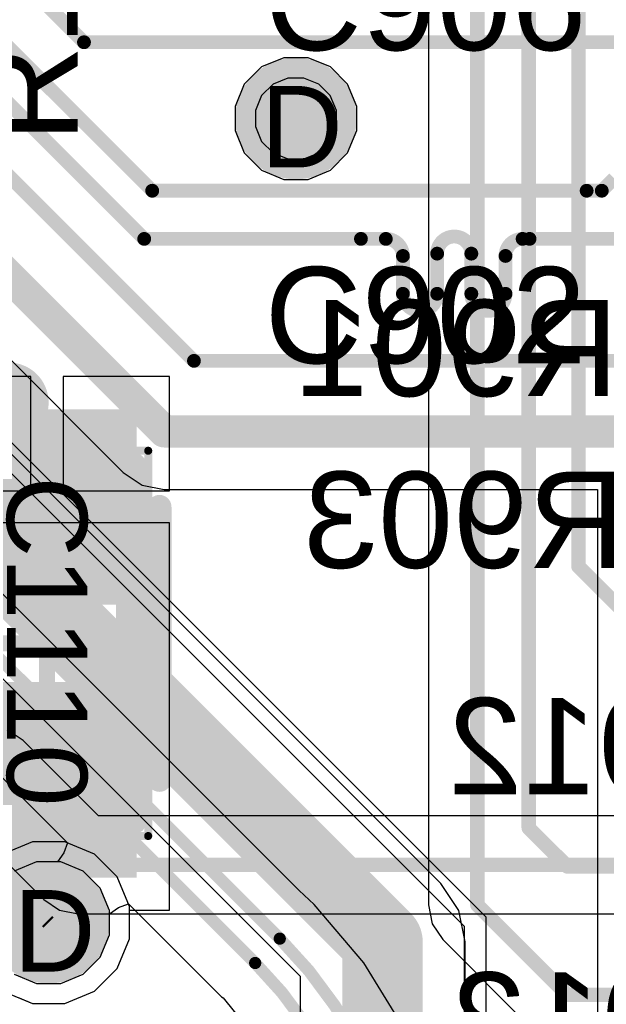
# Model space of a CAD drawing. Header units: inches. Extents: x -6 to 11.2, y -2.2 to 8.3.
# Tile 199 of 256: x 2.783 to 2.926, y 0.461 to 0.702. Entities that reach past the tile are written whole.
import ezdxf

# ---------------------------------------------------------------- set-up
doc = ezdxf.new("R2010")
doc.units = ezdxf.units.IN
doc.header["$MEASUREMENT"] = 0
for name, color, linetype in [('Board Layer Stack Bottom Overlay', 54, 'Continuous'), ('Drill Drawing', 1, 'Continuous'), ('Layer  6- Inner', 156, 'Continuous'), ('Layer 1- Top', 1, 'Continuous'), ('Layer 2- GND', 16, 'Continuous'), ('Layer 3- Inner', 16, 'Continuous'), ('Layer 4- Inner', 76, 'Continuous'), ('Layer 5- Inner', 90, 'Continuous'), ('Layer 7- PWR', 76, 'Continuous'), ('Layer 8- Bottom', 5, 'Continuous'), ('Top Comp Body -Top13)-Comp Body -Bot14)', 56, 'Continuous'), ('Top Comp Outline -Top11)-Comp Outline -Bot12)', 56, 'Continuous'), ('Top Courtyard -Top15)-Courtyard -Bot16)', 56, 'Continuous'), ('Top Overlay', 2, 'Continuous'), ('Top Paste', 8, 'Continuous'), ('Top Solder', 216, 'Continuous'), ('Via Holes', 16, 'Continuous')]:
    doc.layers.add(name, color=color, linetype=linetype)
doc.styles.add('Arial', font='txt', dxfattribs={"height": 0.2})

# ---------------------------------------------------------------- blocks, each defined once
blk = doc.blocks.new('L15003_CAP_M_____366')
at = {"layer": 'Layer 1- Top'}
for points in [[(-0.05546, 0.02), (-0.01146, 0.02), (-0.01146, -0.02), (-0.05546, -0.02)], [(0.01146, 0.02), (0.05546, 0.02), (0.05546, -0.02), (0.01146, -0.02)]]:
    blk.add_hatch(color=7, dxfattribs=at).paths.add_polyline_path(points)
at = {"layer": 'Top Paste'}
for points in [[(-0.05546, 0.02), (-0.01146, 0.02), (-0.01146, -0.02), (-0.05546, -0.02)], [(0.01146, 0.02), (0.05546, 0.02), (0.05546, -0.02), (0.01146, -0.02)]]:
    blk.add_hatch(color=8, dxfattribs=at).paths.add_polyline_path(points)
at = {"layer": 'Top Solder'}
for points in [[(-0.05743, 0.02197), (-0.0095, 0.02197), (-0.0095, -0.02197), (-0.05743, -0.02197)], [(0.0095, 0.02197), (0.05743, 0.02197), (0.05743, -0.02197), (0.0095, -0.02197)]]:
    blk.add_hatch(color=216, dxfattribs=at).paths.add_polyline_path(points)
at = {"layer": 'Top Comp Body -Top13)-Comp Body -Bot14)'}
for points in [[(-0.03445, -0.0189, 0.00394, 0.00394, 0), (-0.03445, 0.01889, 0.00394, 0.00394, 0)], [(0.03445, 0.01889, 0.00394, 0.00394, 0), (-0.03445, 0.01889, 0.00394, 0.00394, 0)], [(0.03445, -0.0189, 0.00394, 0.00394, 0), (0.03445, 0.01889, 0.00394, 0.00394, 0)], [(0.03445, -0.0189, 0.00394, 0.00394, 0), (-0.03445, -0.0189, 0.00394, 0.00394, 0)]]:
    blk.add_lwpolyline(points, format="xyseb", dxfattribs=at)
for points in [[(-0.03544, 0.01889, 0.00197, 0.00197, 1), (-0.03347, 0.01889, 0.00197, 0.00197, 1)], [(-0.03544, 0.01889, 0.00197, 0.00197, 1), (-0.03347, 0.01889, 0.00197, 0.00197, 1)], [(0.03346, 0.01889, 0.00197, 0.00197, 1), (0.03543, 0.01889, 0.00197, 0.00197, 1)], [(0.03346, 0.01889, 0.00197, 0.00197, 1), (0.03543, 0.01889, 0.00197, 0.00197, 1)], [(-0.03544, -0.0189, 0.00197, 0.00197, 1), (-0.03347, -0.0189, 0.00197, 0.00197, 1)], [(-0.03544, -0.0189, 0.00197, 0.00197, 1), (-0.03347, -0.0189, 0.00197, 0.00197, 1)], [(0.03346, -0.0189, 0.00197, 0.00197, 1), (0.03543, -0.0189, 0.00197, 0.00197, 1)], [(0.03346, -0.0189, 0.00197, 0.00197, 1), (0.03543, -0.0189, 0.00197, 0.00197, 1)]]:
    blk.add_lwpolyline(points, format="xyseb", close=True, dxfattribs=at)
at = {"layer": 'Top Comp Outline -Top11)-Comp Outline -Bot12)'}
for points in [[(0.04449, 0.02205, 0.00394, 0.00394, 0), (-0.04449, 0.02205, 0.00394, 0.00394, 0)], [(-0.04449, -0.02205, 0.00394, 0.00394, 0), (-0.04449, 0.02205, 0.00394, 0.00394, 0)], [(0.04449, -0.02205, 0.00394, 0.00394, 0), (0.04449, 0.02205, 0.00394, 0.00394, 0)], [(0.04449, -0.02205, 0.00394, 0.00394, 0), (-0.04449, -0.02205, 0.00394, 0.00394, 0)]]:
    blk.add_lwpolyline(points, format="xyseb", dxfattribs=at)
for points in [[(-0.04547, 0.02205, 0.00197, 0.00197, 1), (-0.0435, 0.02205, 0.00197, 0.00197, 1)], [(-0.04547, 0.02205, 0.00197, 0.00197, 1), (-0.0435, 0.02205, 0.00197, 0.00197, 1)], [(0.0435, 0.02205, 0.00197, 0.00197, 1), (0.04547, 0.02205, 0.00197, 0.00197, 1)], [(0.0435, 0.02205, 0.00197, 0.00197, 1), (0.04547, 0.02205, 0.00197, 0.00197, 1)], [(-0.04547, -0.02205, 0.00197, 0.00197, 1), (-0.0435, -0.02205, 0.00197, 0.00197, 1)], [(-0.04547, -0.02205, 0.00197, 0.00197, 1), (-0.0435, -0.02205, 0.00197, 0.00197, 1)], [(0.0435, -0.02205, 0.00197, 0.00197, 1), (0.04547, -0.02205, 0.00197, 0.00197, 1)], [(0.0435, -0.02205, 0.00197, 0.00197, 1), (0.04547, -0.02205, 0.00197, 0.00197, 1)]]:
    blk.add_lwpolyline(points, format="xyseb", close=True, dxfattribs=at)
at = {"layer": 'Top Courtyard -Top15)-Courtyard -Bot16)'}
for points in [[(0.04724, 0.0248, 0.00197, 0.00197, 0), (-0.04724, 0.0248, 0.00197, 0.00197, 0)], [(-0.04724, -0.0248, 0.00197, 0.00197, 0), (-0.04724, 0.0248, 0.00197, 0.00197, 0)], [(0.04724, -0.0248, 0.00197, 0.00197, 0), (0.04724, 0.0248, 0.00197, 0.00197, 0)], [(0, -0.0189, 0.00394, 0.00394, 0), (0, 0.0189, 0.00394, 0.00394, 0)], [(0.0189, 0, 0.00394, 0.00394, 0), (-0.0189, 0, 0.00394, 0.00394, 0)], [(0.04724, -0.0248, 0.00197, 0.00197, 0), (-0.04724, -0.0248, 0.00197, 0.00197, 0)]]:
    blk.add_lwpolyline(points, format="xyseb", dxfattribs=at)
for points in [[(-0.04774, 0.0248, 0.000984, 0.000984, 1), (-0.04675, 0.0248, 0.000984, 0.000984, 1)], [(-0.04774, 0.0248, 0.000984, 0.000984, 1), (-0.04675, 0.0248, 0.000984, 0.000984, 1)], [(0.04675, 0.0248, 0.000984, 0.000984, 1), (0.04774, 0.0248, 0.000984, 0.000984, 1)], [(0.04675, 0.0248, 0.000984, 0.000984, 1), (0.04774, 0.0248, 0.000984, 0.000984, 1)], [(-0.00098, 0.0189, 0.00197, 0.00197, 1), (0.00098, 0.0189, 0.00197, 0.00197, 1)], [(-0.01988, 0, 0.00197, 0.00197, 1), (-0.01791, 0, 0.00197, 0.00197, 1)], [(0.01791, 0, 0.00197, 0.00197, 1), (0.01988, 0, 0.00197, 0.00197, 1)], [(-0.00098, -0.0189, 0.00197, 0.00197, 1), (0.00098, -0.0189, 0.00197, 0.00197, 1)], [(-0.04774, -0.0248, 0.000984, 0.000984, 1), (-0.04675, -0.0248, 0.000984, 0.000984, 1)], [(-0.04774, -0.0248, 0.000984, 0.000984, 1), (-0.04675, -0.0248, 0.000984, 0.000984, 1)], [(0.04675, -0.0248, 0.000984, 0.000984, 1), (0.04774, -0.0248, 0.000984, 0.000984, 1)], [(0.04675, -0.0248, 0.000984, 0.000984, 1), (0.04774, -0.0248, 0.000984, 0.000984, 1)]]:
    blk.add_lwpolyline(points, format="xyseb", close=True, dxfattribs=at)
at = {"layer": 'Top Overlay'}
for points in [[(0.03346, 0.02756, 0.00591, 0.00591, 0), (-0.03346, 0.02756, 0.00591, 0.00591, 0)], [(0.03346, -0.02756, 0.00591, 0.00591, 0), (-0.03346, -0.02756, 0.00591, 0.00591, 0)]]:
    blk.add_lwpolyline(points, format="xyseb", dxfattribs=at)
for points in [[(-0.03494, 0.02756, 0.00295, 0.00295, 1), (-0.03199, 0.02756, 0.00295, 0.00295, 1)], [(0.03199, 0.02756, 0.00295, 0.00295, 1), (0.03494, 0.02756, 0.00295, 0.00295, 1)], [(-0.03494, -0.02756, 0.00295, 0.00295, 1), (-0.03199, -0.02756, 0.00295, 0.00295, 1)], [(0.03199, -0.02756, 0.00295, 0.00295, 1), (0.03494, -0.02756, 0.00295, 0.00295, 1)]]:
    blk.add_lwpolyline(points, format="xyseb", close=True, dxfattribs=at)
at = {"layer": 'Top Comp Outline -Top11)-Comp Outline -Bot12)', "style": 'Arial'}
blk.add_text('C1110', height=0.019685, dxfattribs=at).set_placement((-0.041, -0.00984))

msp = doc.modelspace()

# ---------------------------------------------------------------- hatches: boundary and pattern name
at = {"layer": 'Layer  6- Inner'}
h = msp.add_hatch(color=7, dxfattribs=at)
edge = h.paths.add_edge_path()
edge.add_arc((2.78976, 0.48071), 0.00984, 0, 360)
at = {"layer": 'Layer 1- Top'}
h = msp.add_hatch(color=7, dxfattribs=at)
edge = h.paths.add_edge_path()
edge.add_arc((2.85039, 0.67795), 0.00984, 0, 360)
h = msp.add_hatch(color=7, dxfattribs=at)
edge = h.paths.add_edge_path()
edge.add_arc((2.78976, 0.48071), 0.00984, 0, 360)
at = {"layer": 'Layer 2- GND'}
h = msp.add_hatch(color=7, dxfattribs=at)
edge = h.paths.add_edge_path()
edge.add_arc((2.78976, 0.48071), 0.01492, 0, 360)
at = {"layer": 'Layer 5- Inner'}
h = msp.add_hatch(color=7, dxfattribs=at)
edge = h.paths.add_edge_path()
edge.add_arc((2.85039, 0.67795), 0.00984, 0, 360)
at = {"layer": 'Layer 7- PWR'}
h = msp.add_hatch(color=7, dxfattribs=at)
edge = h.paths.add_edge_path()
edge.add_arc((2.85039, 0.67795), 0.01492, 0, 360)
at = {"layer": 'Layer 8- Bottom'}
h = msp.add_hatch(color=7, dxfattribs=at)
edge = h.paths.add_edge_path()
edge.add_arc((2.85039, 0.67795), 0.00984, 0, 360)
h = msp.add_hatch(color=7, dxfattribs=at)
edge = h.paths.add_edge_path()
edge.add_arc((2.78976, 0.48071), 0.00984, 0, 360)
at = {"layer": 'Via Holes'}
h = msp.add_hatch(color=7, dxfattribs=at)
edge = h.paths.add_edge_path()
edge.add_arc((2.85039, 0.67795), 0.00492, 0, 360)
h = msp.add_hatch(color=7, dxfattribs=at)
edge = h.paths.add_edge_path()
edge.add_arc((2.78976, 0.48071), 0.00492, 0, 360)

# ---------------------------------------------------------------- linework, layer by layer
at = {"layer": 'Layer  6- Inner'}
for p, q in [((2.84743, 0.69287), (2.84194, 0.6906)), ((2.85336, 0.69287), (2.84743, 0.69287)), ((2.85885, 0.6906), (2.85336, 0.69287)), ((2.84194, 0.6906), (2.83774, 0.68641)), ((2.86304, 0.68641), (2.85885, 0.6906)), ((2.83774, 0.68641), (2.83547, 0.68092)), ((2.86531, 0.68092), (2.86304, 0.68641)), ((2.83547, 0.68092), (2.83547, 0.67498)), ((2.86531, 0.67498), (2.86531, 0.68092)), ((2.83547, 0.67498), (2.83774, 0.6695)), ((2.86304, 0.6695), (2.86531, 0.67498)), ((2.83774, 0.6695), (2.84194, 0.6653)), ((2.85885, 0.6653), (2.86304, 0.6695)), ((2.84194, 0.6653), (2.84743, 0.66303)), ((2.85336, 0.66303), (2.85885, 0.6653)), ((2.84743, 0.66303), (2.85336, 0.66303)), ((2.78347, 0.52542), (2.77957, 0.52802)), ((2.802, 0.50688), (2.78347, 0.52542)), ((2.77001, 0.50493), (2.78854, 0.4864)), ((3.0154, 0.50688), (2.802, 0.50688)), ((2.78854, 0.4864), (2.79243, 0.48379)), ((2.79243, 0.48379), (2.79703, 0.48288)), ((2.79703, 0.48288), (3.01606, 0.48288))]:
    msp.add_line(p, q, dxfattribs=at)
for points in [[(2.77498, 0.51693, 0.00354, 0.00354, 0), (2.79703, 0.49488, 0.00354, 0.00354, 0)], [(2.79703, 0.49488, 0.00354, 0.00354, 0), (3.04567, 0.49488, 0.00354, 0.00354, 0)]]:
    msp.add_lwpolyline(points, format="xyseb", dxfattribs=at)
msp.add_lwpolyline([(2.79614, 0.49488, 0.00177, 0.00177, 1), (2.79791, 0.49488, 0.00177, 0.00177, 1)], format="xyseb", close=True, dxfattribs=at)
msp.add_lwpolyline([(2.79614, 0.49488, 0.00177, 0.00177, 1), (2.79791, 0.49488, 0.00177, 0.00177, 1)], format="xyseb", close=True, dxfattribs=at)
at = {"layer": 'Layer 1- Top'}
for p, q in [((2.88287, 0.88859), (2.88287, 0.48505)), ((2.78543, 0.61468), (2.75937, 0.61468)), ((2.78543, 0.58661), (2.78543, 0.61468)), ((2.81937, 0.61468), (2.79331, 0.61468)), ((2.79331, 0.61468), (2.79331, 0.58661)), ((2.81937, 0.58661), (2.81937, 0.61468)), ((2.75937, 0.58661), (2.78543, 0.58661)), ((2.79331, 0.58661), (2.81937, 0.58661)), ((2.78937, 0.57874), (2.75937, 0.57874)), ((2.81937, 0.57874), (2.78937, 0.57874)), ((2.81937, 0.55956), (2.81937, 0.57874)), ((2.81937, 0.54775), (2.81937, 0.55956)), ((2.81937, 0.53887), (2.81937, 0.54775)), ((2.81937, 0.48375), (2.81937, 0.53887)), ((2.80961, 0.47676), (2.80961, 0.48375)), ((2.80961, 0.48375), (2.81937, 0.48375)), ((2.88287, 0.48505), (2.88379, 0.48045)), ((2.88379, 0.48045), (2.88639, 0.47656)), ((2.80659, 0.46947), (2.80961, 0.47676)), ((2.88639, 0.47656), (2.90844, 0.45451)), ((2.801, 0.46389), (2.80659, 0.46947)), ((2.79371, 0.46087), (2.801, 0.46389)), ((2.78251, 0.46224), (2.78582, 0.46087)), ((2.78582, 0.46087), (2.79371, 0.46087))]:
    msp.add_line(p, q, dxfattribs=at)
for points in [[(2.90747, 0.50394, 0.00354, 0.00354, 0), (2.90747, 1.0067, 0.00354, 0.00354, 0)], [(2.91968, 0.56806, 0.00354, 0.00354, 0), (2.91968, 1.00463, 0.00354, 0.00354, 0)], [(2.89488, 0.48505, 0.00354, 0.00354, 0), (2.89488, 0.88859, 0.00354, 0.00354, 0)], [(2.78937, 0.58068, 0.00787, 0.00787, 0), (2.78937, 0.58268, 0.00787, 0.00787, 0)], [(2.91968, 0.56806, 0.00354, 0.00354, 0), (2.96136, 0.52638, 0.00354, 0.00354, 0)], [(2.78937, 0.4811, 0.01969, 0.01969, 0), (2.78937, 0.51575, 0.01969, 0.01969, 0)], [(2.72914, 0.51575, 0.01181, 0.01181, 0), (2.78937, 0.51575, 0.01181, 0.01181, 0)], [(2.90747, 0.50394, 0.00354, 0.00354, 0), (2.91692, 0.4945, 0.00354, 0.00354, 0)], [(2.91692, 0.4945, 0.00354, 0.00354, 0), (2.94409, 0.4945, 0.00354, 0.00354, 0)], [(2.89488, 0.48505, 0.00354, 0.00354, 0), (2.91692, 0.463, 0.00354, 0.00354, 0)], [(2.78937, 0.4811, 0.00354, 0.00354, 0), (2.78976, 0.48071, 0.00354, 0.00354, 0)], [(2.91692, 0.463, 0.00354, 0.00354, 0), (2.9244, 0.463, 0.00354, 0.00354, 0)], [(2.9244, 0.463, 0.00354, 0.00354, 0), (2.93472, 0.463, 0.00354, 0.00354, 0)]]:
    msp.add_lwpolyline(points, format="xyseb", dxfattribs=at)
for points in [[(2.7874, 0.58268, 0.00394, 0.00394, 1), (2.79134, 0.58268, 0.00394, 0.00394, 1)], [(2.7874, 0.58068, 0.00394, 0.00394, 1), (2.79134, 0.58068, 0.00394, 0.00394, 1)], [(2.91879, 0.56806, 0.00177, 0.00177, 1), (2.92056, 0.56806, 0.00177, 0.00177, 1)], [(2.91879, 0.56806, 0.00177, 0.00177, 1), (2.92056, 0.56806, 0.00177, 0.00177, 1)], [(2.78445, 0.51575, 0.00984, 0.00984, 1), (2.79429, 0.51575, 0.00984, 0.00984, 1)], [(2.78642, 0.51575, 0.00591, 0.00591, 1), (2.79232, 0.51575, 0.00591, 0.00591, 1)], [(2.90659, 0.50394, 0.00177, 0.00177, 1), (2.90836, 0.50394, 0.00177, 0.00177, 1)], [(2.90659, 0.50394, 0.00177, 0.00177, 1), (2.90836, 0.50394, 0.00177, 0.00177, 1)], [(2.91604, 0.4945, 0.00177, 0.00177, 1), (2.91781, 0.4945, 0.00177, 0.00177, 1)], [(2.91604, 0.4945, 0.00177, 0.00177, 1), (2.91781, 0.4945, 0.00177, 0.00177, 1)], [(2.78445, 0.4811, 0.00984, 0.00984, 1), (2.79429, 0.4811, 0.00984, 0.00984, 1)], [(2.89399, 0.48505, 0.00177, 0.00177, 1), (2.89576, 0.48505, 0.00177, 0.00177, 1)], [(2.89399, 0.48505, 0.00177, 0.00177, 1), (2.89576, 0.48505, 0.00177, 0.00177, 1)], [(2.78848, 0.4811, 0.00177, 0.00177, 1), (2.79026, 0.4811, 0.00177, 0.00177, 1)], [(2.78888, 0.48071, 0.00177, 0.00177, 1), (2.79065, 0.48071, 0.00177, 0.00177, 1)], [(2.91604, 0.463, 0.00177, 0.00177, 1), (2.91781, 0.463, 0.00177, 0.00177, 1)], [(2.91604, 0.463, 0.00177, 0.00177, 1), (2.91781, 0.463, 0.00177, 0.00177, 1)], [(2.92352, 0.463, 0.00177, 0.00177, 1), (2.92529, 0.463, 0.00177, 0.00177, 1)], [(2.92352, 0.463, 0.00177, 0.00177, 1), (2.92529, 0.463, 0.00177, 0.00177, 1)]]:
    msp.add_lwpolyline(points, format="xyseb", close=True, dxfattribs=at)
at = {"layer": 'Layer 3- Inner'}
for p, q in [((2.72931, 0.66988), (2.80806, 0.59114)), ((2.85119, 0.48862), (2.71789, 0.62191)), ((2.69881, 0.59581), (2.79438, 0.50025)), ((2.80806, 0.59114), (2.81267, 0.58806)), ((2.81267, 0.58806), (2.8181, 0.58698)), ((2.8181, 0.58698), (2.92437, 0.58698)), ((2.92437, 0.58698), (2.92437, 0.29469)), ((2.79438, 0.50025), (2.79352, 0.49783)), ((2.79352, 0.49783), (2.79192, 0.49563)), ((2.7868, 0.49563), (2.78131, 0.49336)), ((2.79192, 0.49563), (2.7868, 0.49563)), ((2.85483, 0.48518), (2.85119, 0.48862)), ((2.80469, 0.48287), (2.80689, 0.48446)), ((2.80689, 0.48446), (2.8093, 0.48532)), ((2.8093, 0.48532), (2.83211, 0.46252)), ((2.86708, 0.47083), (2.85483, 0.48518)), ((2.85483, 0.48518), (2.85483, 0.48518)), ((2.80469, 0.47774), (2.80469, 0.48287)), ((2.80241, 0.47226), (2.80469, 0.47774)), ((2.79822, 0.46806), (2.80241, 0.47226)), ((2.87695, 0.45474), (2.86708, 0.47083)), ((2.78131, 0.46806), (2.7868, 0.46579)), ((2.79273, 0.46579), (2.79822, 0.46806)), ((2.7868, 0.46579), (2.79273, 0.46579)), ((2.83211, 0.46252), (2.83254, 0.46223)), ((2.83254, 0.46223), (2.84321, 0.44922))]:
    msp.add_line(p, q, dxfattribs=at)
for points in [[(2.76692, 0.72816, 0.00339, 0.00339, 0), (2.79842, 0.69666, 0.00339, 0.00339, 0)], [(2.75806, 0.71733, 0.00339, 0.00339, 0), (2.81515, 0.66024, 0.00339, 0.00339, 0)], [(2.74822, 0.71339, 0.00339, 0.00339, 0), (2.81318, 0.64843, 0.00339, 0.00339, 0)], [(2.7374, 0.7065, 0.00339, 0.00339, 0), (2.82539, 0.61851, 0.00339, 0.00339, 0)], [(2.72066, 0.69863, 0.00787, 0.00787, 0), (2.8181, 0.60119, 0.00787, 0.00787, 0)], [(2.79842, 0.69666, 0.00339, 0.00339, 0), (2.9431, 0.69666, 0.00339, 0.00339, 0)], [(2.92539, 0.66024, 0.00339, 0.00339, 0), (2.92843, 0.66328, 0.00339, 0.00339, 0)], [(2.81515, 0.66024, 0.00339, 0.00339, 0), (2.92167, 0.66024, 0.00339, 0.00339, 0)], [(2.92167, 0.66024, 0.00339, 0.00339, 0), (2.92539, 0.66024, 0.00339, 0.00339, 0)], [(2.81318, 0.64843, 0.00339, 0.00339, 0), (2.86633, 0.64843, 0.00339, 0.00339, 0)], [(2.86633, 0.64843, 0.00339, 0.00339, 0), (2.87243, 0.64843, 0.00339, 0.00339, 0)], [(2.87243, 0.64843, 0.00339, 0.00339, -0.414214), (2.87663, 0.64424, 0.00339, 0.00339, 0)], [(2.88501, 0.64481, 0.00339, 0.00339, -1), (2.8934, 0.64481, 0.00339, 0.00339, 0)], [(2.90178, 0.64424, 0.00339, 0.00339, -0.414214), (2.90598, 0.64843, 0.00339, 0.00339, 0)], [(2.90598, 0.64843, 0.00339, 0.00339, 0), (2.90767, 0.64843, 0.00339, 0.00339, 0)], [(2.90767, 0.64843, 0.00339, 0.00339, 0), (2.94291, 0.64843, 0.00339, 0.00339, 0)], [(2.87663, 0.63496, 0.00339, 0.00339, 0), (2.87663, 0.64424, 0.00339, 0.00339, 0)], [(2.88501, 0.63496, 0.00339, 0.00339, 0), (2.88501, 0.64481, 0.00339, 0.00339, 0)], [(2.8934, 0.63496, 0.00339, 0.00339, 0), (2.8934, 0.64481, 0.00339, 0.00339, 0)], [(2.90178, 0.63496, 0.00339, 0.00339, 0), (2.90178, 0.64424, 0.00339, 0.00339, 0)], [(2.88501, 0.63496, 0.00339, 0.00339, -1), (2.87663, 0.63496, 0.00339, 0.00339, 0)], [(2.90178, 0.63496, 0.00339, 0.00339, -1), (2.8934, 0.63496, 0.00339, 0.00339, 0)], [(2.82539, 0.61851, 0.00339, 0.00339, 0), (2.93297, 0.61851, 0.00339, 0.00339, 0)], [(2.7096, 0.61362, 0.00299, 0.00299, 0), (2.84643, 0.47679, 0.00299, 0.00299, 0)], [(2.70357, 0.60764, 0.00299, 0.00299, 0), (2.8404, 0.47081, 0.00299, 0.00299, 0)], [(2.8181, 0.60119, 0.00787, 0.00787, 0), (2.93884, 0.60119, 0.00787, 0.00787, 0)], [(2.84643, 0.47679, 0.00299, 0.00299, -0.198912), (2.87819, 0.40013, 0.00299, 0.00299, 0)], [(2.8404, 0.47081, 0.00299, 0.00299, -0.198912), (2.86969, 0.4001, 0.00299, 0.00299, 0)]]:
    msp.add_lwpolyline(points, format="xyseb", dxfattribs=at)
for points in [[(2.79757, 0.69666, 0.00169, 0.00169, 1), (2.79927, 0.69666, 0.00169, 0.00169, 1)], [(2.79757, 0.69666, 0.00169, 0.00169, 1), (2.79927, 0.69666, 0.00169, 0.00169, 1)], [(2.8143, 0.66024, 0.00169, 0.00169, 1), (2.816, 0.66024, 0.00169, 0.00169, 1)], [(2.8143, 0.66024, 0.00169, 0.00169, 1), (2.816, 0.66024, 0.00169, 0.00169, 1)], [(2.92083, 0.66024, 0.00169, 0.00169, 1), (2.92252, 0.66024, 0.00169, 0.00169, 1)], [(2.92083, 0.66024, 0.00169, 0.00169, 1), (2.92252, 0.66024, 0.00169, 0.00169, 1)], [(2.92454, 0.66024, 0.00169, 0.00169, 1), (2.92623, 0.66024, 0.00169, 0.00169, 1)], [(2.92454, 0.66024, 0.00169, 0.00169, 1), (2.92623, 0.66024, 0.00169, 0.00169, 1)], [(2.81234, 0.64843, 0.00169, 0.00169, 1), (2.81403, 0.64843, 0.00169, 0.00169, 1)], [(2.81234, 0.64843, 0.00169, 0.00169, 1), (2.81403, 0.64843, 0.00169, 0.00169, 1)], [(2.86549, 0.64843, 0.00169, 0.00169, 1), (2.86718, 0.64843, 0.00169, 0.00169, 1)], [(2.86549, 0.64843, 0.00169, 0.00169, 1), (2.86718, 0.64843, 0.00169, 0.00169, 1)], [(2.87159, 0.64843, 0.00169, 0.00169, 1), (2.87328, 0.64843, 0.00169, 0.00169, 1)], [(2.87159, 0.64843, 0.00169, 0.00169, 1), (2.87328, 0.64843, 0.00169, 0.00169, 1)], [(2.90513, 0.64843, 0.00169, 0.00169, 1), (2.90682, 0.64843, 0.00169, 0.00169, 1)], [(2.90513, 0.64843, 0.00169, 0.00169, 1), (2.90682, 0.64843, 0.00169, 0.00169, 1)], [(2.90682, 0.64843, 0.00169, 0.00169, 1), (2.90852, 0.64843, 0.00169, 0.00169, 1)], [(2.90682, 0.64843, 0.00169, 0.00169, 1), (2.90852, 0.64843, 0.00169, 0.00169, 1)], [(2.87578, 0.64424, 0.00169, 0.00169, 1), (2.87747, 0.64424, 0.00169, 0.00169, 1)], [(2.87578, 0.64424, 0.00169, 0.00169, 1), (2.87747, 0.64424, 0.00169, 0.00169, 1)], [(2.88417, 0.64481, 0.00169, 0.00169, 1), (2.88586, 0.64481, 0.00169, 0.00169, 1)], [(2.88417, 0.64481, 0.00169, 0.00169, 1), (2.88586, 0.64481, 0.00169, 0.00169, 1)], [(2.89255, 0.64481, 0.00169, 0.00169, 1), (2.89425, 0.64481, 0.00169, 0.00169, 1)], [(2.89255, 0.64481, 0.00169, 0.00169, 1), (2.89425, 0.64481, 0.00169, 0.00169, 1)], [(2.90094, 0.64424, 0.00169, 0.00169, 1), (2.90263, 0.64424, 0.00169, 0.00169, 1)], [(2.90094, 0.64424, 0.00169, 0.00169, 1), (2.90263, 0.64424, 0.00169, 0.00169, 1)], [(2.87578, 0.63496, 0.00169, 0.00169, 1), (2.87747, 0.63496, 0.00169, 0.00169, 1)], [(2.87578, 0.63496, 0.00169, 0.00169, 1), (2.87747, 0.63496, 0.00169, 0.00169, 1)], [(2.88417, 0.63496, 0.00169, 0.00169, 1), (2.88586, 0.63496, 0.00169, 0.00169, 1)], [(2.88417, 0.63496, 0.00169, 0.00169, 1), (2.88586, 0.63496, 0.00169, 0.00169, 1)], [(2.89255, 0.63496, 0.00169, 0.00169, 1), (2.89425, 0.63496, 0.00169, 0.00169, 1)], [(2.89255, 0.63496, 0.00169, 0.00169, 1), (2.89425, 0.63496, 0.00169, 0.00169, 1)], [(2.90094, 0.63496, 0.00169, 0.00169, 1), (2.90263, 0.63496, 0.00169, 0.00169, 1)], [(2.90094, 0.63496, 0.00169, 0.00169, 1), (2.90263, 0.63496, 0.00169, 0.00169, 1)], [(2.82454, 0.61851, 0.00169, 0.00169, 1), (2.82623, 0.61851, 0.00169, 0.00169, 1)], [(2.82454, 0.61851, 0.00169, 0.00169, 1), (2.82623, 0.61851, 0.00169, 0.00169, 1)], [(2.81614, 0.60119, 0.00394, 0.00394, 1), (2.82007, 0.60119, 0.00394, 0.00394, 1)], [(2.81614, 0.60119, 0.00394, 0.00394, 1), (2.82007, 0.60119, 0.00394, 0.00394, 1)], [(2.84569, 0.47679, 0.0015, 0.0015, 1), (2.84718, 0.47679, 0.0015, 0.0015, 1)], [(2.84569, 0.47679, 0.0015, 0.0015, 1), (2.84718, 0.47679, 0.0015, 0.0015, 1)], [(2.83965, 0.47081, 0.0015, 0.0015, 1), (2.84114, 0.47081, 0.0015, 0.0015, 1)], [(2.83965, 0.47081, 0.0015, 0.0015, 1), (2.84114, 0.47081, 0.0015, 0.0015, 1)]]:
    msp.add_lwpolyline(points, format="xyseb", close=True, dxfattribs=at)
at = {"layer": 'Layer 4- Inner'}
for p, q in [((2.84477, 0.68636), (2.84198, 0.68357)), ((2.84842, 0.68787), (2.84477, 0.68636)), ((2.85237, 0.68787), (2.84842, 0.68787)), ((2.85601, 0.68636), (2.85237, 0.68787)), ((2.8588, 0.68357), (2.85601, 0.68636)), ((2.84198, 0.68357), (2.84047, 0.67993)), ((2.86031, 0.67993), (2.8588, 0.68357)), ((2.84047, 0.67993), (2.84047, 0.67598)), ((2.86031, 0.67598), (2.86031, 0.67993)), ((2.84047, 0.67598), (2.84198, 0.67233)), ((2.8588, 0.67233), (2.86031, 0.67598)), ((2.84198, 0.67233), (2.84477, 0.66954)), ((2.85601, 0.66954), (2.8588, 0.67233)), ((2.84477, 0.66954), (2.84842, 0.66803)), ((2.85237, 0.66803), (2.85601, 0.66954)), ((2.84842, 0.66803), (2.85237, 0.66803)), ((2.89705, 0.48209), (2.71575, 0.66338)), ((2.71193, 0.65955), (2.89164, 0.47984)), ((2.7868, 0.49563), (2.78131, 0.49336)), ((2.79273, 0.49563), (2.7868, 0.49563)), ((2.79822, 0.49336), (2.79273, 0.49563)), ((2.80241, 0.48916), (2.79822, 0.49336)), ((2.80469, 0.48368), (2.80241, 0.48916)), ((2.80469, 0.47774), (2.80469, 0.48368)), ((2.89705, 0.39512), (2.89705, 0.48209)), ((2.89164, 0.47984), (2.89164, 0.42594)), ((2.80241, 0.47226), (2.80469, 0.47774)), ((2.79822, 0.46806), (2.80241, 0.47226)), ((2.78131, 0.46806), (2.7868, 0.46579)), ((2.79273, 0.46579), (2.79822, 0.46806)), ((2.7868, 0.46579), (2.79273, 0.46579))]:
    msp.add_line(p, q, dxfattribs=at)
at = {"layer": 'Layer 5- Inner'}
for p, q in [((2.65302, 0.66601), (2.85142, 0.4676)), ((2.88596, 0.49029), (2.71787, 0.65838)), ((2.7868, 0.49563), (2.78131, 0.49336)), ((2.79273, 0.49563), (2.7868, 0.49563)), ((2.79822, 0.49336), (2.79273, 0.49563)), ((2.80241, 0.48916), (2.79822, 0.49336)), ((2.89034, 0.48373), (2.88596, 0.49029)), ((2.80469, 0.48368), (2.80241, 0.48916)), ((2.80469, 0.47774), (2.80469, 0.48368)), ((2.89188, 0.47598), (2.89034, 0.48373)), ((2.80241, 0.47226), (2.80469, 0.47774)), ((2.89188, 0.42675), (2.89188, 0.47598)), ((2.79822, 0.46806), (2.80241, 0.47226)), ((2.78131, 0.46806), (2.7868, 0.46579)), ((2.79273, 0.46579), (2.79822, 0.46806)), ((2.85142, 0.4676), (2.85142, 0.19095)), ((2.7868, 0.46579), (2.79273, 0.46579))]:
    msp.add_line(p, q, dxfattribs=at)
for points in [[(2.66732, 0.68032, 0.01969, 0.01969, 0), (2.87165, 0.47598, 0.01969, 0.01969, 0)], [(2.87165, 0.19095, 0.01969, 0.01969, 0), (2.87165, 0.47598, 0.01969, 0.01969, 0)]]:
    msp.add_lwpolyline(points, format="xyseb", dxfattribs=at)
msp.add_lwpolyline([(2.86673, 0.47598, 0.00984, 0.00984, 1), (2.87657, 0.47598, 0.00984, 0.00984, 1)], format="xyseb", close=True, dxfattribs=at)
msp.add_lwpolyline([(2.86673, 0.47598, 0.00984, 0.00984, 1), (2.87657, 0.47598, 0.00984, 0.00984, 1)], format="xyseb", close=True, dxfattribs=at)
at = {"layer": 'Layer 8- Bottom'}
for p, q in [((2.78582, 0.50055), (2.77852, 0.49753)), ((2.79371, 0.50055), (2.78582, 0.50055)), ((2.801, 0.49753), (2.79371, 0.50055)), ((2.80659, 0.49195), (2.801, 0.49753)), ((2.80961, 0.48466), (2.80659, 0.49195)), ((2.80961, 0.47676), (2.80961, 0.48466)), ((2.80659, 0.46947), (2.80961, 0.47676)), ((2.801, 0.46389), (2.80659, 0.46947)), ((2.77852, 0.46389), (2.78582, 0.46087)), ((2.79371, 0.46087), (2.801, 0.46389)), ((2.78582, 0.46087), (2.79371, 0.46087))]:
    msp.add_line(p, q, dxfattribs=at)
msp.add_lwpolyline([(2.75323, 0.60827, 0.01969, 0.01969, 0), (2.77992, 0.60827, 0.01969, 0.01969, 0)], format="xyseb", dxfattribs=at)
msp.add_lwpolyline([(2.775, 0.60827, 0.00984, 0.00984, 1), (2.78484, 0.60827, 0.00984, 0.00984, 1)], format="xyseb", close=True, dxfattribs=at)

# ---------------------------------------------------------------- block references
at = {"rotation": 270}
msp.add_blockref('L15003_CAP_M_____366', (2.78937, 0.54921), dxfattribs=at)

# ---------------------------------------------------------------- texts
at = {"layer": 'Board Layer Stack Bottom Overlay', "style": 'Arial', "text_generation_flag": 2}
for s, p in [('R901', (2.92951, 0.60985)), ('R903', (2.93109, 0.56772)), ('C912', (2.96652, 0.51221)), ('C913', (2.96731, 0.44489))]:
    msp.add_text(s, height=0.023622, dxfattribs=at).set_placement(p)
at = {"layer": 'Drill Drawing', "style": 'Arial'}
for p in [(2.84173, 0.66596), (2.7811, 0.46871)]:
    msp.add_text('D', height=0.02, dxfattribs=at).set_placement(p)
at = {"layer": 'Top Overlay', "style": 'Arial'}
msp.add_text('R1111', height=0.023622, rotation=90, dxfattribs=at).set_placement((2.79685, 0.67206))
for s, p in [('C906', (2.84272, 0.6947)), ('C902', (2.84272, 0.61792))]:
    msp.add_text(s, height=0.023622, dxfattribs=at).set_placement(p)

doc.saveas('drawing.dxf')
